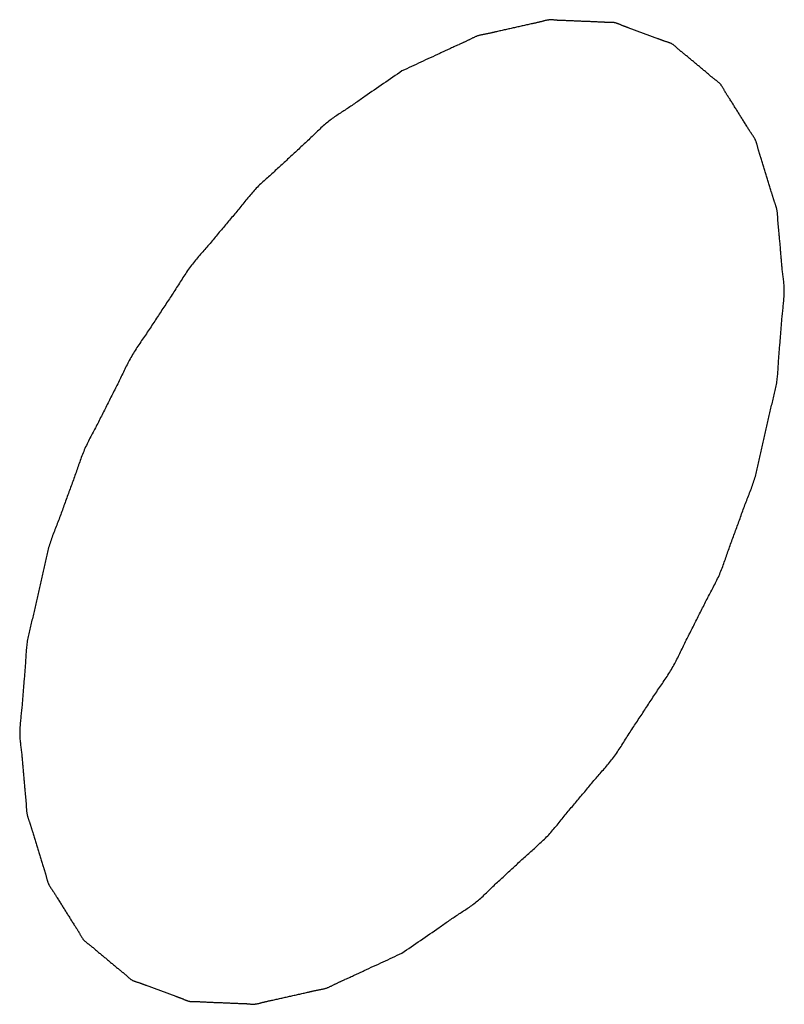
# Model space of a CAD drawing. Header units: inches. Extents: x 6 to 353, y 6 to 228.
# Tile 40 of 256: x 333.0914 to 333.1141, y 77.2155 to 77.2446. Entities that reach past the tile are written whole.
import ezdxf

# ---------------------------------------------------------------- set-up
doc = ezdxf.new("R2010")
doc.units = ezdxf.units.IN
doc.header["$LTSCALE"] = 19.946667
doc.header["$MEASUREMENT"] = 0
doc.linetypes.add('HIDDEN', pattern=[0.2, 0.1, -0.1])
doc.layers.add('DEFAULT_2', color=7, linetype='HIDDEN')

msp = doc.modelspace()

# ---------------------------------------------------------------- linework, layer by layer
at = {"layer": 'DEFAULT_2', "color": 7, "linetype": 'HIDDEN'}
for points in [[(333.102761, 77.216975), (333.103127, 77.217228), (333.103678, 77.217602), (333.104408, 77.218122), (333.104965, 77.218461), (333.105485, 77.218991), (333.106017, 77.219467), (333.106541, 77.219968), (333.107084, 77.220423), (333.107556, 77.221038), (333.108049, 77.221608), (333.10853, 77.222199), (333.109037, 77.222749), (333.109452, 77.223441), (333.109894, 77.224094), (333.110319, 77.224761), (333.110786, 77.225411), (333.111104, 77.226118), (333.111465, 77.226809), (333.111805, 77.227506), (333.112189, 77.228195), (333.112416, 77.228913), (333.112688, 77.229624), (333.112937, 77.230336), (333.113235, 77.231052), (333.113359, 77.231751), (333.113533, 77.232455), (333.113681, 77.233155), (333.113882, 77.233867), (333.113899, 77.234535), (333.113968, 77.235218), (333.11401, 77.235887), (333.114106, 77.236593), (333.114013, 77.237169), (333.113969, 77.237779), (333.113924, 77.238282), (333.113882, 77.238679), (333.113874, 77.238996), (333.113775, 77.23924), (333.113676, 77.239591), (333.113539, 77.240019), (333.113409, 77.240454), (333.113297, 77.240794), (333.113235, 77.241072), (333.113088, 77.241259), (333.112921, 77.241541), (333.112701, 77.241881), (333.112489, 77.24223), (333.11231, 77.242498), (333.112198, 77.242726), (333.112003, 77.242853), (333.111771, 77.243058), (333.111471, 77.243301), (333.111178, 77.243553), (333.110936, 77.243742), (333.110771, 77.243916), (333.110545, 77.24397), (333.110265, 77.244083), (333.109907, 77.24421), (333.109554, 77.244347), (333.109266, 77.244445), (333.109063, 77.244549), (333.108809, 77.244534), (333.108489, 77.244556), (333.108081, 77.244567), (333.107677, 77.24459), (333.107351, 77.244595), (333.107115, 77.24463), (333.106843, 77.244546), (333.106494, 77.244475), (333.106053, 77.244371), (333.105614, 77.244278), (333.10526, 77.24419), (333.105002, 77.244157), (333.104717, 77.244002), (333.104346, 77.243838), (333.103692, 77.243532), (333.103134, 77.243275), (333.102761, 77.243103)], [(333.102761, 77.243103), (333.102395, 77.24285), (333.101844, 77.242476), (333.101115, 77.241957), (333.100557, 77.241618), (333.100037, 77.241087), (333.099505, 77.240611), (333.098982, 77.24011), (333.098438, 77.239655), (333.097966, 77.23904), (333.097473, 77.238471), (333.096992, 77.23788), (333.096485, 77.237329), (333.09607, 77.236637), (333.095628, 77.235984), (333.095203, 77.235317), (333.094737, 77.234668), (333.094418, 77.233961), (333.094057, 77.233269), (333.093717, 77.232572), (333.093333, 77.231884), (333.093106, 77.231165), (333.092834, 77.230454), (333.092585, 77.229742), (333.092287, 77.229027), (333.092163, 77.228327), (333.091989, 77.227623), (333.091841, 77.226923), (333.09164, 77.226211), (333.091624, 77.225543), (333.091555, 77.224861), (333.091512, 77.224191), (333.091416, 77.223486), (333.09151, 77.22291), (333.091554, 77.2223), (333.091598, 77.221796), (333.09164, 77.221399), (333.091648, 77.221082), (333.091747, 77.220838), (333.091847, 77.220488), (333.091984, 77.220059), (333.092113, 77.219624), (333.092225, 77.219285), (333.092287, 77.219007), (333.092434, 77.218819), (333.092601, 77.218537), (333.092821, 77.218197), (333.093033, 77.217849), (333.093212, 77.21758), (333.093324, 77.217352), (333.093519, 77.217225), (333.093751, 77.21702), (333.094051, 77.216778), (333.094344, 77.216526), (333.094586, 77.216336), (333.094751, 77.216163), (333.094977, 77.216109), (333.095257, 77.215995), (333.095615, 77.215868), (333.095968, 77.215731), (333.096256, 77.215634), (333.096459, 77.21553), (333.096713, 77.215545), (333.097034, 77.215523), (333.097441, 77.215511), (333.097845, 77.215489), (333.098172, 77.215484), (333.098407, 77.215448), (333.098679, 77.215533), (333.099028, 77.215603), (333.09947, 77.215707), (333.099908, 77.215801), (333.100262, 77.215888), (333.10052, 77.215922), (333.100806, 77.216076), (333.101176, 77.21624), (333.10183, 77.216547), (333.102388, 77.216803), (333.102761, 77.216975)]]:
    msp.add_open_spline(points, degree=3, knots=[0, 0, 0, 0, 0.03125, 0.046875, 0.0625, 0.078125, 0.09375, 0.109375, 0.125, 0.140625, 0.15625, 0.171875, 0.1875, 0.203125, 0.21875, 0.234375, 0.25, 0.265625, 0.28125, 0.296875, 0.3125, 0.328125, 0.34375, 0.359375, 0.375, 0.390625, 0.40625, 0.421875, 0.4375, 0.453125, 0.46875, 0.484375, 0.5, 0.515625, 0.53125, 0.546875, 0.554688, 0.5625, 0.570312, 0.578125, 0.59375, 0.609375, 0.617188, 0.625, 0.632812, 0.640625, 0.65625, 0.671875, 0.679688, 0.6875, 0.695312, 0.703125, 0.71875, 0.734375, 0.742188, 0.75, 0.757812, 0.765625, 0.78125, 0.796875, 0.804688, 0.8125, 0.820312, 0.828125, 0.84375, 0.859375, 0.867188, 0.875, 0.882812, 0.890625, 0.90625, 0.921875, 0.929688, 0.9375, 0.945312, 0.953125, 0.96875, 1, 1, 1, 1], dxfattribs=at)

doc.saveas('drawing.dxf')
